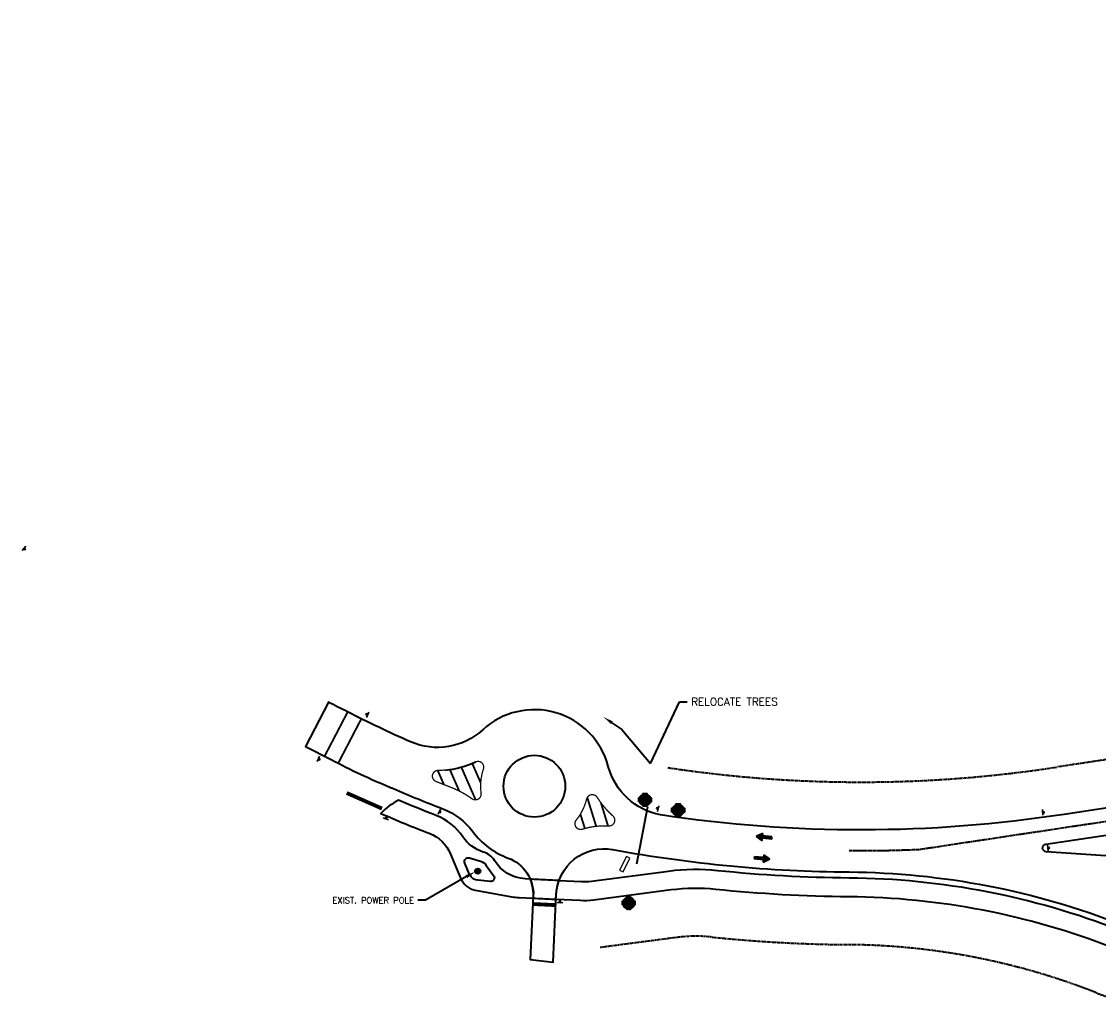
# Model space of a CAD drawing. Extents: x 1574874 to 1583974, y 410417 to 415893.
# Tile 2 of 14: x 1574874 to 1575437, y 414700 to 415219. Entities that reach past the tile are written whole.
import ezdxf
from ezdxf import colors
from ezdxf.entities.mleader import LeaderData, LeaderLine
from ezdxf.math import Vec2, Vec3

# ---------------------------------------------------------------- set-up
doc = ezdxf.new("R2010")
doc.units = 0
doc.header["$MEASUREMENT"] = 0
doc.linetypes.add('CENTER2', pattern=[1.125, 0.75, -0.125, 0.125, -0.125])
doc.linetypes.add('DASHED', pattern=[0.75, 0.5, -0.25])
doc.layers.get('0').update_dxf_attribs({"lineweight": 0})
for name, color, linetype, lineweight in [('C-ALIN', 1, 'CENTER2', 35), ('C-FENC-STEL', 110, 'TOP-FENCELINE1', 35), ('C-POND-VNB', 111, 'DASHED', 35), ('C-PVMT', 32, 'Continuous', 40), ('C-PVMT-MRKS', 7, 'Continuous', 35), ('C-PVMT-OPTION-B_PKG', 5, 'Continuous', 40), ('C-ROAD-SIGN', 3, 'Continuous', 30), ('C-SIGN', 3, 'Continuous', 25), ('C-WATR-PIPE', 120, 'UTL-WTR-P', 40)]:
    doc.layers.add(name, color=color, linetype=linetype, lineweight=lineweight)
doc.styles.add('KHA-100', font='romans.shx', dxfattribs={"height": 0.1})
doc.styles.get("Standard").update_dxf_attribs({"font": 'arial.ttf'})
doc.linetypes.add('TOP-FENCELINE1', pattern='A,0.25,-0.1,[133,ltypeshp.shx,S=0.1,R=0,X=-0.1,Y=0],-0.1,1', length=1.45)
doc.linetypes.add('UTL-WTR-P', pattern='A,1,-0.08,["W",Standard,S=0.1,R=0,X=-0.05,Y=-0.05],-0.1', length=1.18)

# ---------------------------------------------------------------- blocks, each defined once
blk = doc.blocks.new('A$C1C4F4B94')
at = {"layer": 'C-ROAD-SIGN', "flags": 128}
blk.add_lwpolyline([(-1.29, 0.88), (0.58, -1.42)], dxfattribs=at)
at = {"layer": 'C-ROAD-SIGN'}
blk.add_circle((0, 0), 0.439, dxfattribs=at)
blk = doc.blocks.new('A$C3f1edcc0')
for p, q in [((0, 0), (-1.38, -1.39)), ((0.52, -1.9), (0, 0)), ((-1.38, -1.39), (0.52, -1.9)), ((-1.37, -3.98), (-0.73, -1.57)), ((-0.78, -4.14), (-0.14, -1.72)), ((-1.37, -3.98), (-0.78, -4.14))]:
    blk.add_line(p, q)
for points in [[(0, 0), (-1.38, -1.39), (0.52, -1.9)], [(-0.73, -1.57), (-0.14, -1.72), (-1.37, -3.98), (-0.78, -4.14)]]:
    blk.add_solid(points)

msp = doc.modelspace()

# ---------------------------------------------------------------- hatches: boundary and pattern name
at = {"layer": 'C-PVMT-OPTION-B_PKG', "transparency": 33554559}
h = msp.add_hatch(color=5, dxfattribs=at)
h.dxf.hatch_style = 1
edge = h.paths.add_edge_path()
edge.add_arc((1575112.12, 414774.78), 1.39, 0, 360)
at = {"layer": 'C-WATR-PIPE', "transparency": 33554562}
h = msp.add_hatch(dxfattribs=at)
h.set_pattern_fill('ZIGZAG', color=256, scale=3)
h.set_pattern_definition([(0, (-30.47925, -33.7309), (0.375, 0.375), [0.375, -0.375]), (90, (-30.10425, -33.7309), (-0.375, 0.375), [0.375, -0.375])])
h.paths.add_polyline_path([(1575197.1, 414813.07), (1575196.35, 414813.07), (1575196.35, 414811.07), (1575197.1, 414811.07), (1575197.1, 414810.32), (1575197.85, 414809.57), (1575198.6, 414809.57), (1575198.6, 414808.82), (1575199.6, 414808.82), (1575200.6, 414808.82), (1575200.6, 414809.57), (1575201.35, 414809.57), (1575202.1, 414810.32), (1575202.1, 414811.07), (1575202.85, 414811.07), (1575202.85, 414813.07), (1575202.1, 414813.07), (1575202.1, 414813.82), (1575201.35, 414814.57), (1575200.6, 414814.57), (1575200.6, 414815.32), (1575199.6, 414815.32), (1575198.6, 414815.32), (1575198.6, 414814.57), (1575197.85, 414814.57), (1575197.1, 414813.82)])
h = msp.add_hatch(dxfattribs=at)
h.set_pattern_fill('ZIGZAG', color=256, scale=3)
h.set_pattern_definition([(0, (-13.10813, -39.18413), (0.375, 0.375), [0.375, -0.375]), (90, (-12.73313, -39.18413), (-0.375, 0.375), [0.375, -0.375])])
h.paths.add_polyline_path([(1575214.47, 414807.62), (1575213.72, 414807.62), (1575213.72, 414805.62), (1575214.47, 414805.62), (1575214.47, 414804.87), (1575215.22, 414804.12), (1575215.97, 414804.12), (1575215.97, 414803.37), (1575216.97, 414803.37), (1575217.97, 414803.37), (1575217.97, 414804.12), (1575218.72, 414804.12), (1575219.47, 414804.87), (1575219.47, 414805.62), (1575220.22, 414805.62), (1575220.22, 414807.62), (1575219.47, 414807.62), (1575219.47, 414808.37), (1575218.72, 414809.12), (1575217.97, 414809.12), (1575217.97, 414809.87), (1575216.97, 414809.87), (1575215.97, 414809.87), (1575215.97, 414809.12), (1575215.22, 414809.12), (1575214.47, 414808.37)])
h = msp.add_hatch(dxfattribs=at)
h.set_pattern_fill('ZIGZAG', color=256, scale=3)
h.set_pattern_definition([(0, (-38.974, -87.7272), (0.375, 0.375), [0.375, -0.375]), (90, (-38.599, -87.7272), (-0.375, 0.375), [0.375, -0.375])])
h.paths.add_polyline_path([(1575188.6, 414759.08), (1575187.85, 414759.08), (1575187.85, 414757.08), (1575188.6, 414757.08), (1575188.6, 414756.33), (1575189.35, 414755.58), (1575190.1, 414755.58), (1575190.1, 414754.83), (1575191.1, 414754.83), (1575192.1, 414754.83), (1575192.1, 414755.58), (1575192.85, 414755.58), (1575193.6, 414756.33), (1575193.6, 414757.08), (1575194.35, 414757.08), (1575194.35, 414759.08), (1575193.6, 414759.08), (1575193.6, 414759.83), (1575192.85, 414760.58), (1575192.1, 414760.58), (1575192.1, 414761.33), (1575191.1, 414761.33), (1575190.1, 414761.33), (1575190.1, 414760.58), (1575189.35, 414760.58), (1575188.6, 414759.83)])

# ---------------------------------------------------------------- linework, layer by layer
at = {"layer": 'C-ALIN', "flags": 128}
msp.add_lwpolyline([(1576110.19, 415157.4, -0.110241), (1576053.29, 415135.45), (1576043.52, 415133.82, 0.119644), (1575917.31, 415077.4), (1575735.67, 414936.99, -0.063453), (1575690.29, 414910.94), (1575582.71, 414866.18, 0.085426), (1575556.06, 414849.3), (1575542.91, 414837.41, -0.139912), (1575480.36, 414806.64), (1575419.86, 414797.54), (1575342.97, 414785.98, -0.012849), (1575306.44, 414785.34)], format="xyb", dxfattribs=at)
at = {"layer": 'C-FENC-STEL', "ltscale": 0.3, "flags": 128}
msp.add_lwpolyline([(1575195.39, 414778.55), (1575201.12, 414808.49)], dxfattribs=at)
at = {"layer": 'C-POND-VNB'}
for points in [[(1576141.02, 415218.87), (1576089.94, 415185.98, -0.097766), (1576037.72, 415165.29, 0.119644), (1575897.73, 415102.71), (1575716.24, 414962.42, -0.063227), (1575678, 414940.49), (1575570.42, 414895.73, 0.085426), (1575534.6, 414873.03), (1575521.45, 414861.14, -0.138723), (1575475.09, 414838.21), (1575415.04, 414829.18, -0.075813), (1575211.52, 414828.89)], [(1575778.73, 414831.86, -0.215998), (1575733.67, 414783.59), (1575670.67, 414757.37), (1575670.26, 414756.7, -0.158658), (1575644.41, 414734.53), (1575597.82, 414715.15, -0.075205), (1575581.86, 414711.17), (1575549.42, 414708.11, 0.05219), (1575546.36, 414707.5, -0.170597), (1575435.03, 414711.43, 0.091493), (1575306.03, 414736.34, -0.02376), (1575233.95, 414740.37, 0.058423), (1575216.49, 414740.14), (1575176.08, 414734.85)]]:
    msp.add_lwpolyline(points, format="xyb", dxfattribs=at)
at = {"layer": 'C-PVMT', "flags": 128}
msp.add_lwpolyline([(1575553.72, 414837.75, -0.517968), (1575564.88, 414835.24), (1575569.31, 414824.59, -0.414214), (1575563.92, 414811.52), (1575530.73, 414797.71, -0.115766), (1575440.57, 414782.81), (1575409.4, 414784.89, -0.897448), (1575409.24, 414788.86), (1575481.5, 414799.73, 0.140114), (1575547.61, 414832.22)], format="xyb", close=True, dxfattribs=at)
msp.add_lwpolyline([(1575444.14, 414734.71, 0.091493), (1575306.24, 414761.34, -0.02376), (1575236.53, 414765.24, 0.058423), (1575213.24, 414764.92), (1575172.84, 414759.64, -0.044933), (1575165.67, 414759.35), (1575153.08, 414759.97), (1575153.04, 414759.98), (1575153.21, 414762.66, -0.067849), (1575154.65, 414769.91), (1575166.16, 414769.34, 0.044933), (1575171.54, 414769.55), (1575211.95, 414774.84, -0.058423), (1575237.56, 414775.18, 0.02376), (1575306.32, 414771.34, -0.091493), (1575447.79, 414744.02, 0.170597)], format="xyb", dxfattribs=at)
at = {"layer": 'C-PVMT'}
msp.add_circle((1575141.77, 414819.18), 16.15, dxfattribs=at)
at = {"layer": 'C-PVMT-MRKS', "flags": 128}
for points, const_width in [([(1575032.08, 414834.92), (1575044.11, 414857.99)], 1), ([(1575039.18, 414831.24), (1575051.25, 414854.39)], 1), ([(1575103.55, 414829.12), (1575111.04, 414812.04)], 1), ([(1575109.24, 414831.09), (1575113.68, 414820.97)], 1), ([(1575091.19, 414827.43), (1575094.44, 414820.01)], 1), ([(1575097.54, 414827.88), (1575102.45, 414816.68)], 1), ([(1575043.59, 414815.63), (1575062.05, 414807.49)], 2), ([(1575169.42, 414813.25), (1575174.06, 414798.23)], 1), ([(1575176.57, 414810.44), (1575180.29, 414798.4)], 1), ([(1575165.82, 414804.56), (1575168.14, 414797.08)], 1), ([(1575139.62, 414770.65), (1575154.65, 414769.91)], 1), ([(1575140.99, 414757.58), (1575152.93, 414757.01)], 2), ([(1575153.04, 414759.98), (1575141.14, 414760.57)], 1)]:
    msp.add_lwpolyline(points, dxfattribs=dict(at, const_width=const_width))
at = {"layer": 'C-PVMT-MRKS', "const_width": 0.67, "flags": 128}
msp.add_lwpolyline([(1575113.87, 414815.44, -0.115339), (1575115.1, 414828.19, 0.660468), (1575110.99, 414831.87, -0.108198), (1575091.38, 414827.43, 0.823332), (1575090.29, 414821.65, 0.003466), (1575098.22, 414818.55, -0.066361), (1575109.13, 414812.61, 0.660468), (1575113.87, 414815.44)], format="xyb", dxfattribs=at)
msp.add_lwpolyline([(1575180.61, 414798.38, 0.094375), (1575166.87, 414796.69, -0.745879), (1575163.62, 414801.44, 0.110761), (1575169.1, 414812.47, -0.660468), (1575174.55, 414813.36, 0.068309), (1575182.81, 414803.61, -0.712173)], format="xyb", close=True, dxfattribs=at)
at = {"layer": 'C-PVMT-MRKS'}
msp.add_arc((1575091.05, 414874.43), 47, 275.1375, 295.1004, dxfattribs=at)
at = {"layer": 'C-PVMT-OPTION-B_PKG'}
msp.add_circle((1575112.12, 414774.78, 14.25), 1.39, dxfattribs=at)
at = {"layer": 'C-SIGN'}
msp.add_lwpolyline([(1575186.32, 414775.27), (1575188.1, 414774.37), (1575191.74, 414781.49), (1575189.96, 414782.4)], close=True, dxfattribs=at)
at = {"layer": 'C-WATR-PIPE', "flags": 128}
for points in [[(1575196.35, 414811.07), (1575196.35, 414813.07), (1575197.1, 414813.07), (1575197.1, 414813.82), (1575197.85, 414814.57), (1575198.6, 414814.57), (1575198.6, 414815.32), (1575199.6, 414815.32), (1575200.6, 414815.32), (1575200.6, 414814.57), (1575201.35, 414814.57), (1575202.1, 414813.82), (1575202.1, 414813.07), (1575202.85, 414813.07), (1575202.85, 414811.07), (1575202.1, 414811.07), (1575202.1, 414810.32), (1575201.35, 414809.57), (1575200.6, 414809.57), (1575200.6, 414808.82), (1575199.6, 414808.82), (1575198.6, 414808.82), (1575198.6, 414809.57), (1575197.85, 414809.57), (1575197.1, 414810.32), (1575197.1, 414811.07)], [(1575213.72, 414805.62), (1575213.72, 414807.62), (1575214.47, 414807.62), (1575214.47, 414808.37), (1575215.22, 414809.12), (1575215.97, 414809.12), (1575215.97, 414809.87), (1575216.97, 414809.87), (1575217.97, 414809.87), (1575217.97, 414809.12), (1575218.72, 414809.12), (1575219.47, 414808.37), (1575219.47, 414807.62), (1575220.22, 414807.62), (1575220.22, 414805.62), (1575219.47, 414805.62), (1575219.47, 414804.87), (1575218.72, 414804.12), (1575217.97, 414804.12), (1575217.97, 414803.37), (1575216.97, 414803.37), (1575215.97, 414803.37), (1575215.97, 414804.12), (1575215.22, 414804.12), (1575214.47, 414804.87), (1575214.47, 414805.62)], [(1575187.85, 414757.08), (1575187.85, 414759.08), (1575188.6, 414759.08), (1575188.6, 414759.83), (1575189.35, 414760.58), (1575190.1, 414760.58), (1575190.1, 414761.33), (1575191.1, 414761.33), (1575192.1, 414761.33), (1575192.1, 414760.58), (1575192.85, 414760.58), (1575193.6, 414759.83), (1575193.6, 414759.08), (1575194.35, 414759.08), (1575194.35, 414757.08), (1575193.6, 414757.08), (1575193.6, 414756.33), (1575192.85, 414755.58), (1575192.1, 414755.58), (1575192.1, 414754.83), (1575191.1, 414754.83), (1575190.1, 414754.83), (1575190.1, 414755.58), (1575189.35, 414755.58), (1575188.6, 414756.33), (1575188.6, 414757.08)]]:
    msp.add_lwpolyline(points, close=True, dxfattribs=at)

# ---------------------------------------------------------------- block references
at = {"layer": 'C-PVMT-MRKS', "xscale": 1.949999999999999, "yscale": 1.949999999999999, "zscale": 1.949999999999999}
for p, rotation in [((1575257.78, 414792.87), 99.47283416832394), ((1575264.88, 414781.15), 279.4728341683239)]:
    msp.add_blockref('A$C3f1edcc0', p, dxfattribs=dict(at, rotation=rotation))
at = {"layer": 'C-ROAD-SIGN'}
for p, rotation in [((1574875.17, 414943.2), 280.2982193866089), ((1575054.13, 414856.71), 115.6310752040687), ((1575029.2, 414833.25), 295.6310752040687), ((1575092.39, 414805.67), 296.8255763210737), ((1575206.04, 414807.59), 127.8607730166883), ((1575408, 414805.46), 325.2517178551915), ((1575064.29, 414802.54), 28.03848127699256), ((1575410.74, 414786.95), 325.2517178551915), ((1575155.14, 414758.73), 47.99192746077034)]:
    msp.add_blockref('A$C1C4F4B94', p, dxfattribs=dict(at, rotation=rotation))

# ---------------------------------------------------------------- leaders
at = {"layer": 'C-PVMT-OPTION-B_PKG', "color": 1}
ml = msp.add_multileader_mtext('Standard', dxfattribs=at)
ml.set_content('RELOCATE TREES', color=1, style='KHA-100')
ml.set_leader_properties(color=256, linetype='ByLayer', lineweight=-1)
ml.build(insert=Vec2(0, 0))
ml.multileader.update_dxf_attribs({"dogleg_length": 0.1, "arrow_head_size": 5.2, "scale": 40})
ctx = ml.context
ctx.base_point, ctx.scale, ctx.arrow_head_size, ctx.plane_origin = Vec3(1575221.73, 414863.32, 13.61), 40, 5.2, Vec3(1575177.98, 414855.31, 13.61)
notes = []
notes.append((ctx, [(0, (1, 1, 0), (1575217.73, 414863.32, 13.61), (1, 0), 4, [(2, [(1575177.98, 414855.31, 13.61), (1575187.42, 414848.8, 13.61), (1575202.41, 414830.98, 13.61)], 0, [])])]))
ctx.mtext.insert, ctx.mtext.flow_direction = Vec3(1575223.73, 414865.32, 13.61), 5
for ctx, leaders in notes:
    for number, flags, end, landing, length, lines in leaders:
        leader = LeaderData()
        leader.index, (leader.has_last_leader_line, leader.has_dogleg_vector, leader.attachment_direction) = number, flags
        leader.last_leader_point, leader.dogleg_vector, leader.dogleg_length = Vec3(end), Vec3(landing), length
        for number, points, colour, breaks in lines:
            line = LeaderLine()
            line.index, line.vertices, line.color, line.breaks = number, Vec3.list(points), colors.encode_raw_color(colour), breaks
            leader.lines.append(line)
        ctx.leaders.append(leader)

# ---------------------------------------------------------------- next in the draw order: leaders
at = {"layer": 'C-PVMT-OPTION-B_PKG'}
ml = msp.add_multileader_mtext('Standard', dxfattribs=at)
ml.set_content('EXIST. POWER POLE', color=256, style='KHA-100')
ml.set_leader_properties(color=256, linetype='ByLayer', lineweight=-1)
ml.build(insert=Vec2(0, 0))
ml.multileader.update_dxf_attribs({"dogleg_length": 0.1, "arrow_head_size": 5.2, "scale": 40})
ctx = ml.context
ctx.base_point, ctx.scale, ctx.char_height, ctx.arrow_head_size, ctx.plane_origin = Vec3(1575028.79, 414759.52, 14.25), 40, 3.2, 5.2, Vec3(1575110.76, 414775.07, 14.25)
ctx.text_align_type = 2
notes = []
notes.append((ctx, [(0, (1, 1, 0), (1575084.79, 414759.52, 14.25), (-1, 0), 4, [(0, [(1575110.76, 414774.48, 14.25)], 0, [])])]))
ctx.mtext.insert, ctx.mtext.alignment, ctx.mtext.flow_direction = Vec3(1575078.79, 414761.12, 14.25), 3, 5
ctx.mtext.has_bg_fill, ctx.mtext.bg_color, ctx.mtext.bg_scale_factor, ctx.mtext.bg_transparency, ctx.mtext.use_window_bg_color = 1, -1027028792, 1.5, 0, 1
for ctx, leaders in notes:
    for number, flags, end, landing, length, lines in leaders:
        leader = LeaderData()
        leader.index, (leader.has_last_leader_line, leader.has_dogleg_vector, leader.attachment_direction) = number, flags
        leader.last_leader_point, leader.dogleg_vector, leader.dogleg_length = Vec3(end), Vec3(landing), length
        for number, points, colour, breaks in lines:
            line = LeaderLine()
            line.index, line.vertices, line.color, line.breaks = number, Vec3.list(points), colors.encode_raw_color(colour), breaks
            leader.lines.append(line)
        ctx.leaders.append(leader)

# ---------------------------------------------------------------- next in the draw order: linework, layer by layer
at = {"layer": 'C-PVMT', "flags": 128}
msp.add_lwpolyline([(1575479.21, 414813.54), (1575418.8, 414804.46, -0.075797), (1575207.78, 414804.17, -0.288751), (1575180.41, 414829.52, 0.563273), (1575114.72, 414848.65, -0.297161), (1575077.01, 414842.37, -0.015227), (1575044, 414858.04, -0.004448), (1575034.08, 414863.1), (1575022.04, 414839.99), (1575035.56, 414833.16, 0.026944), (1575066.58, 414818.55, 0.000615), (1575067.99, 414817.94, 0.01119), (1575093.93, 414807.34, -0.143375), (1575109.58, 414795.43, 0.147489), (1575128.07, 414781.6, -0.328865), (1575141.2, 414761.82), (1575139.55, 414728.55), (1575151.5, 414727.13), (1575153.21, 414762.66, -0.453585), (1575182.67, 414786.06, 0.043097), (1575306.35, 414774.34, -0.091493), (1575448.89, 414746.81, 0.194281)], format="xyb", dxfattribs=at)
for points in [[(1575141.14, 414760.57, 0.126414), (1575139.62, 414770.65), (1575136.96, 414770.78, -0.24929), (1575120.84, 414780.41, 0.199627), (1575114.9, 414784.76, -0.168748), (1575104.41, 414792.65, 0.153766), (1575090.32, 414803.91, -0.008375), (1575070.75, 414811.85, 0.09598), (1575061.48, 414804.95, 0.010441), (1575086.72, 414794.58, -0.203712), (1575097.94, 414783.68), (1575103.35, 414770.81, 0.253663), (1575110.79, 414764.85), (1575129.99, 414761.37, 0.032403), (1575133.85, 414760.93)], [(1575118.6, 414769.32), (1575112.39, 414770, -0.285937), (1575107.86, 414772.97), (1575105.34, 414778.98, -0.63329), (1575107.75, 414781.67), (1575113.56, 414779.94, -0.215327), (1575116.62, 414777.72), (1575120.44, 414772.48, -0.651769)]]:
    msp.add_lwpolyline(points, format="xyb", close=True, dxfattribs=at)

doc.saveas('drawing.dxf')
